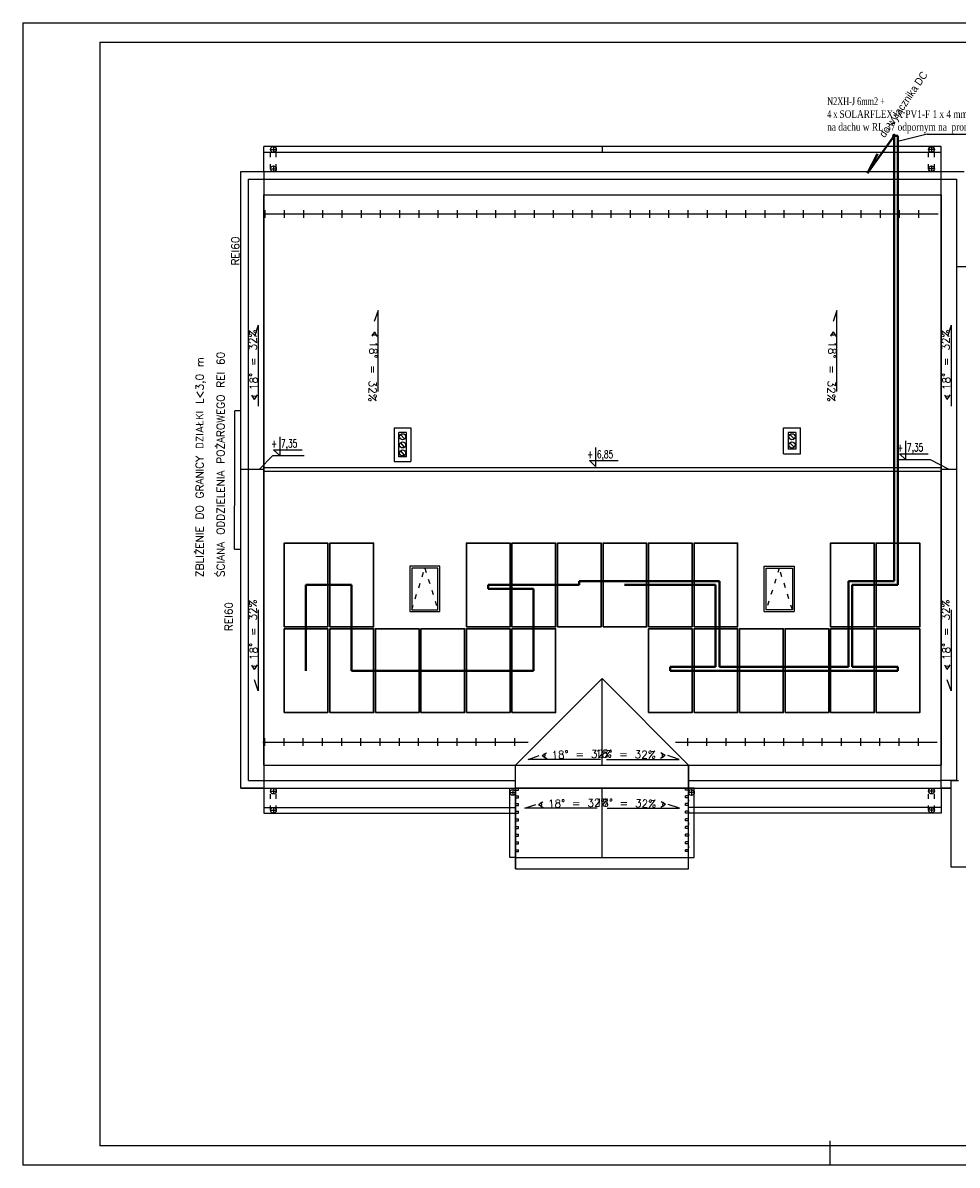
# Model space of a CAD drawing. Header units: inches. Extents: x 6268 to 12323, y 5221 to 42059.
# Tile 42 of 98: x 6268 to 8698, y 11381 to 14351. Entities that reach past the tile are written whole.
import ezdxf

# ---------------------------------------------------------------- set-up
doc = ezdxf.new("R2010")
doc.units = ezdxf.units.IN
doc.header["$MEASUREMENT"] = 0
doc.linetypes.add('ACAD_ISO03W100', pattern=[30, 12, -18])
doc.layers.add('1DE-schemat ideowy', color=1, linetype='Continuous', lineweight=40)
doc.layers.add('2DE_PLS_ODGROM', color=170, linetype='Continuous', lineweight=40)
doc.layers.add('CP_LINENORM', color=253, linetype='Continuous')
doc.styles.add('1_50', font='isocpeur.ttf', dxfattribs={"width": 0.9, "height": 12})
doc.styles.add('Romans', font='romans.shx', dxfattribs={"width": 0.7})
doc.styles.get("Standard").update_dxf_attribs({"font": 'txt.shx'})

msp = doc.modelspace()

# ---------------------------------------------------------------- hatches: boundary and pattern name
at = {"layer": '1DE-schemat ideowy'}
h = msp.add_hatch(color=256, dxfattribs=at)
h.dxf.hatch_style = 1
edge = h.paths.add_edge_path()
edge.add_arc((8534.324, 14057.094), 2.525, 0, 360)
h = msp.add_hatch(color=256, dxfattribs=at)
h.dxf.hatch_style = 1
edge = h.paths.add_edge_path()
edge.add_arc((8534.324, 14057.094), 2.525, 0, 360)
h = msp.add_hatch(color=256, dxfattribs=at)
h.dxf.hatch_style = 1
edge = h.paths.add_edge_path()
edge.add_arc((8534.324, 14057.094), 2.525, 0, 360)
h = msp.add_hatch(color=256, dxfattribs=at)
h.dxf.hatch_style = 1
edge = h.paths.add_edge_path()
edge.add_arc((8534.324, 14057.094), 2.525, 0, 360)
msp.add_hatch(color=256, dxfattribs=at).paths.add_polyline_path([(8491.368, 14009.873), (8497.784, 14005.34), (8465.403, 13959.507)])

# ---------------------------------------------------------------- linework, layer by layer
at = {"linetype": 'Continuous'}
for p, q in [((6468.073, 14300.604), (12118.073, 14300.604)), ((6468.073, 14300.604), (6468.073, 11430.604)), ((8656.77, 13025.812), (8656.77, 12865.812)), ((8368.073, 11380.604), (8368.073, 11443.726)), ((6468.073, 11431.604), (12118.073, 11431.604))]:
    msp.add_line(p, q, dxfattribs=at)
for p, q in [((8620.112, 14061.314), (8544.37, 14042.122)), ((8620.112, 14061.314), (9142.667, 14061.314)), ((8656.77, 14028.812), (6894.77, 14028.812)), ((6894.77, 14013.812), (6894.77, 14028.812)), ((6912.27, 14021.312), (6927.27, 14021.312)), ((6919.77, 14028.812), (6919.77, 14013.812)), ((7775.77, 14013.812), (7775.77, 14028.812)), ((8639.27, 14021.312), (8624.27, 14021.312)), ((8631.77, 14028.812), (8631.77, 14013.812)), ((8656.77, 14013.812), (8656.77, 14028.812)), ((8656.77, 14013.812), (6894.77, 14013.812)), ((6894.77, 13963.812), (6894.77, 14013.812)), ((8656.77, 13963.812), (8656.77, 14013.812)), ((6834.77, 12360.812), (6834.77, 13963.812)), ((6834.77, 13963.812), (7110.77, 13963.812)), ((6834.77, 13963.812), (8716.77, 13963.812)), ((6834.77, 13963.812), (6894.77, 13963.812)), ((6834.77, 12360.812), (6834.77, 13963.812)), ((6894.77, 13963.812), (6894.77, 12360.812)), ((6912.27, 13971.312), (6927.27, 13971.312)), ((6919.77, 13978.812), (6919.77, 13963.812)), ((8639.27, 13971.312), (8624.27, 13971.312)), ((8631.77, 13978.812), (8631.77, 13963.812)), ((8656.77, 12360.812), (8656.77, 13963.812)), ((8656.77, 13963.812), (8716.77, 13963.812)), ((6854.77, 13328.812), (6854.77, 13943.812)), ((6854.77, 13943.812), (8696.77, 13943.812)), ((8696.77, 13943.812), (8696.77, 13328.812)), ((6894.77, 13353.812), (6894.77, 13903.812)), ((6894.77, 13903.812), (8656.77, 13903.812)), ((6894.77, 13903.812), (6894.77, 13353.812)), ((8656.77, 13903.812), (8656.77, 13353.812)), ((8656.77, 13903.812), (8656.77, 13878.812)), ((6894.77, 13853.812), (8648.784, 13853.812)), ((6898.784, 13843.812), (6898.784, 13863.812)), ((6948.784, 13843.812), (6948.784, 13863.812)), ((6998.784, 13843.812), (6998.784, 13863.812)), ((7048.784, 13843.812), (7048.784, 13863.812)), ((7098.784, 13843.812), (7098.784, 13863.812)), ((7148.784, 13843.812), (7148.784, 13863.812)), ((7198.784, 13843.812), (7198.784, 13863.812)), ((7248.784, 13843.812), (7248.784, 13863.812)), ((7298.784, 13843.812), (7298.784, 13863.812)), ((7348.784, 13843.812), (7348.784, 13863.812)), ((7398.784, 13843.812), (7398.784, 13863.812)), ((7448.784, 13843.812), (7448.784, 13863.812)), ((7498.784, 13843.812), (7498.784, 13863.812)), ((7548.784, 13843.812), (7548.784, 13863.812)), ((7598.784, 13843.812), (7598.784, 13863.812)), ((7648.784, 13843.812), (7648.784, 13863.812)), ((7698.784, 13843.812), (7698.784, 13863.812)), ((7748.784, 13843.812), (7748.784, 13863.812)), ((7798.784, 13843.812), (7798.784, 13863.812)), ((7848.784, 13843.812), (7848.784, 13863.812)), ((7898.784, 13843.812), (7898.784, 13863.812)), ((7948.784, 13843.812), (7948.784, 13863.812)), ((7998.784, 13843.812), (7998.784, 13863.812)), ((8048.784, 13843.812), (8048.784, 13863.812)), ((8098.784, 13843.812), (8098.784, 13863.812)), ((8148.784, 13843.812), (8148.784, 13863.812)), ((8198.784, 13843.812), (8198.784, 13863.812)), ((8248.784, 13843.812), (8248.784, 13863.812)), ((8298.784, 13843.812), (8298.784, 13863.812)), ((8348.784, 13843.812), (8348.784, 13863.812)), ((8398.784, 13843.812), (8398.784, 13863.812)), ((8448.784, 13843.812), (8448.784, 13863.812)), ((8498.784, 13843.812), (8498.784, 13863.812)), ((8548.784, 13843.812), (8548.784, 13863.812)), ((8598.784, 13843.812), (8598.784, 13863.812)), ((8741.77, 13715.812), (8696.77, 13715.812)), ((8719.27, 13715.812), (8696.77, 13715.812)), ((8696.77, 13715.812), (8696.77, 12380.812)), ((7192.296, 13603.014), (7182.043, 13573.994)), ((7192.296, 13392.037), (7192.296, 13603.014)), ((8385.783, 13603.014), (8375.529, 13573.994)), ((8385.783, 13392.037), (8385.783, 13603.014)), ((6880.534, 13564.759), (6870.978, 13535.502)), ((6880.534, 13564.789), (6880.534, 13353.812)), ((7182.397, 13547.24), (7175.751, 13535.926)), ((7182.397, 13547.24), (7189.886, 13535.169)), ((8375.883, 13547.24), (8369.238, 13535.926)), ((8375.883, 13547.24), (8383.373, 13535.169)), ((8682.534, 13564.759), (8672.978, 13535.502)), ((8682.534, 13564.789), (8682.534, 13353.812)), ((6870.635, 13371.557), (6863.989, 13382.871)), ((6870.635, 13371.557), (6878.124, 13383.628)), ((8672.635, 13371.557), (8665.989, 13382.871)), ((8672.635, 13371.557), (8680.124, 13383.628)), ((6819.77, 13206.991), (6819.77, 13341.991)), ((6834.77, 13341.991), (6819.77, 13341.991)), ((6894.77, 13025.812), (6894.77, 13353.812)), ((8656.77, 13353.812), (8656.77, 13025.812)), ((6834.77, 13203.991), (6834.77, 13308.991)), ((6854.77, 13323.812), (6854.77, 13328.812)), ((6854.77, 12380.812), (6854.77, 13323.812)), ((8696.77, 13323.812), (8696.77, 12985.812)), ((7233.77, 13297.812), (7233.77, 13209.812)), ((7233.77, 13297.812), (7277.77, 13297.812)), ((7245.77, 13221.812), (7245.77, 13285.812)), ((7265.77, 13285.812), (7245.77, 13285.812)), ((7261.249, 13268.621), (7250.29, 13280.279)), ((7265.77, 13221.812), (7265.77, 13285.812)), ((7277.77, 13297.812), (7277.77, 13209.812)), ((8246.77, 13297.812), (8290.77, 13297.812)), ((8246.77, 13229.812), (8246.77, 13297.812)), ((8278.77, 13285.812), (8258.77, 13285.812)), ((8258.77, 13285.812), (8258.77, 13241.812)), ((8274.249, 13268.621), (8263.29, 13280.279)), ((8278.77, 13285.812), (8278.77, 13241.812)), ((8290.77, 13229.812), (8290.77, 13297.812)), ((7261.249, 13247.58), (7250.29, 13259.238)), ((8274.249, 13247.019), (8263.29, 13258.677)), ((6918.69, 13225.326), (6883.109, 13189.196)), ((6918.69, 13225.326), (6999.931, 13225.326)), ((7265.77, 13221.812), (7245.77, 13221.812)), ((7261.249, 13226.695), (7250.29, 13238.353)), ((8246.77, 13229.812), (8290.77, 13229.812)), ((8278.77, 13241.812), (8258.77, 13241.812)), ((6818.626, 12981.992), (6819.77, 13206.991)), ((6834.77, 13184.812), (6834.77, 13194.812)), ((6834.77, 13189.812), (6894.77, 13189.812)), ((6894.77, 13194.812), (8656.77, 13194.812)), ((7233.77, 13209.812), (7277.77, 13209.812)), ((8546.971, 13215.068), (8628.212, 13215.068)), ((8628.212, 13215.068), (8676.77, 13189.812)), ((8656.77, 13189.812), (8696.77, 13189.812)), ((6894.77, 13184.812), (8656.77, 13184.812)), ((6834.77, 13008.991), (6834.77, 13113.991)), ((6894.77, 12420.812), (6894.77, 13025.812)), ((6818.626, 12981.992), (6834.77, 12981.991)), ((8696.77, 12985.812), (8696.77, 12763.812)), ((7352.77, 12937.812), (7274.77, 12937.812)), ((7274.77, 12937.812), (7274.77, 12819.812)), ((7279.77, 12932.812), (7279.77, 12824.812)), ((7347.77, 12932.812), (7279.77, 12932.812)), ((7347.77, 12824.812), (7347.77, 12932.812)), ((7352.77, 12819.812), (7352.77, 12937.812)), ((8196.77, 12937.812), (8274.77, 12937.812)), ((8196.77, 12819.812), (8196.77, 12937.812)), ((8201.77, 12932.812), (8269.77, 12932.812)), ((8201.77, 12824.812), (8201.77, 12932.812)), ((8269.77, 12932.812), (8269.77, 12824.812)), ((8274.77, 12937.812), (8274.77, 12819.812)), ((8656.77, 12865.812), (8656.77, 12763.812)), ((6880.534, 12824.789), (6880.534, 12613.812)), ((7274.77, 12819.812), (7352.77, 12819.812)), ((7274.77, 12819.812), (7352.77, 12819.812)), ((7279.77, 12824.812), (7347.77, 12824.812)), ((8196.77, 12819.812), (8274.77, 12819.812)), ((8196.77, 12819.812), (8274.77, 12819.812)), ((8269.77, 12824.812), (8201.77, 12824.812)), ((8682.534, 12824.789), (8682.534, 12613.812)), ((8656.77, 12763.812), (8656.77, 12463.812)), ((8696.77, 12763.812), (8696.77, 12380.812)), ((6870.635, 12669.586), (6863.989, 12680.9)), ((6870.635, 12669.586), (6878.124, 12681.657)), ((8672.635, 12669.586), (8665.989, 12680.9)), ((8672.635, 12669.586), (8680.124, 12681.657)), ((6880.534, 12613.812), (6870.281, 12642.832)), ((7774.77, 12645.812), (7549.77, 12420.812)), ((7774.77, 12645.812), (7999.77, 12420.812)), ((7774.77, 12420.812), (7774.77, 12645.812)), ((8682.534, 12613.812), (8672.281, 12642.832)), ((6892.77, 12480.424), (7582.458, 12480.424)), ((6896.784, 12490.424), (6896.784, 12470.424)), ((6946.784, 12490.424), (6946.784, 12470.424)), ((6996.784, 12490.424), (6996.784, 12470.424)), ((7046.784, 12490.424), (7046.784, 12470.424)), ((7096.784, 12490.424), (7096.784, 12470.424)), ((7146.784, 12490.424), (7146.784, 12470.424)), ((7196.784, 12490.424), (7196.784, 12470.424)), ((7246.784, 12490.424), (7246.784, 12470.424)), ((7296.784, 12490.424), (7296.784, 12470.424)), ((7346.784, 12490.424), (7346.784, 12470.424)), ((7396.784, 12490.424), (7396.784, 12470.424)), ((7446.784, 12490.424), (7446.784, 12470.424)), ((7496.784, 12490.424), (7496.784, 12470.424)), ((7546.784, 12490.424), (7546.784, 12470.424)), ((7965.607, 12480.424), (8646.784, 12480.424)), ((7996.784, 12490.424), (7996.784, 12470.424)), ((8046.784, 12490.424), (8046.784, 12470.424)), ((8096.784, 12490.424), (8096.784, 12470.424)), ((8146.784, 12490.424), (8146.784, 12470.424)), ((8196.784, 12490.424), (8196.784, 12470.424)), ((8246.784, 12490.424), (8246.784, 12470.424)), ((8296.784, 12490.424), (8296.784, 12470.424)), ((8346.784, 12490.424), (8346.784, 12470.424)), ((8396.784, 12490.424), (8396.784, 12470.424)), ((8446.784, 12490.424), (8446.784, 12470.424)), ((8496.784, 12490.424), (8496.784, 12470.424)), ((8546.784, 12490.424), (8546.784, 12470.424)), ((8596.784, 12490.424), (8596.784, 12470.424)), ((7582.512, 12435.704), (7611.532, 12445.958)), ((7618.64, 12445.604), (7629.954, 12452.249)), ((7618.64, 12445.604), (7630.711, 12438.115)), ((7938.772, 12445.635), (7926.702, 12438.145)), ((7938.772, 12445.635), (7927.458, 12452.28)), ((7974.901, 12435.735), (7945.88, 12445.988)), ((8656.77, 12463.812), (8656.77, 12420.812)), ((6894.77, 12420.812), (8656.77, 12420.812)), ((7550.77, 12420.812), (7549.77, 12420.812)), ((7549.77, 12150.812), (7549.77, 12420.812)), ((7549.77, 12420.812), (7999.77, 12420.812)), ((7770.683, 12435.704), (7582.512, 12435.704)), ((7786.73, 12435.735), (7974.901, 12435.735)), ((7999.77, 12150.812), (7999.77, 12420.812)), ((7999.77, 12420.812), (7999.77, 12360.812)), ((8656.77, 12420.812), (8656.77, 12420.812)), ((6834.77, 12360.812), (8681.77, 12360.812)), ((6894.77, 12360.812), (6834.77, 12360.812)), ((6854.77, 12380.812), (7549.77, 12380.812)), ((6894.77, 12360.812), (6894.77, 12310.812)), ((6919.77, 12360.812), (6919.77, 12345.812)), ((7534.77, 12180.812), (7534.77, 12360.812)), ((7534.77, 12360.812), (7549.77, 12360.812)), ((7542.27, 12356.975), (7542.27, 12341.975)), ((7549.77, 12360.812), (7549.77, 12150.812)), ((7999.77, 12360.812), (7549.77, 12360.812)), ((7549.77, 12355.812), (7557.77, 12355.812)), ((7557.77, 12355.812), (7557.77, 12360.812)), ((7774.77, 12180.812), (7774.77, 12360.812)), ((7991.77, 12355.812), (7991.77, 12360.812)), ((7991.77, 12360.812), (7999.77, 12360.812)), ((7999.77, 12355.812), (7991.77, 12355.812)), ((7999.77, 12380.812), (8656.77, 12380.812)), ((7999.77, 12150.812), (7999.77, 12360.812)), ((7999.77, 12360.812), (7999.77, 12355.812)), ((8014.77, 12360.812), (7999.77, 12360.812)), ((8007.27, 12356.975), (8007.27, 12341.975)), ((8014.77, 12180.812), (8014.77, 12360.812)), ((8631.77, 12360.812), (8631.77, 12345.812)), ((8696.77, 12380.812), (8656.77, 12380.812)), ((8681.77, 12360.812), (8656.77, 12360.812)), ((8656.77, 12360.812), (8656.77, 12310.812)), ((8681.77, 12380.812), (8681.77, 12155.812)), ((8681.77, 12380.812), (8701.77, 12380.812)), ((8696.77, 12380.812), (8681.77, 12380.812)), ((8681.77, 12380.812), (8681.77, 12360.812)), ((8681.77, 12360.812), (8681.77, 12155.812)), ((8696.77, 12380.812), (8701.77, 12380.812)), ((6912.27, 12353.312), (6927.27, 12353.312)), ((7534.77, 12349.475), (7549.77, 12349.475)), ((7549.77, 12340.812), (7557.77, 12340.812)), ((7549.77, 12335.812), (7557.77, 12335.812)), ((7557.77, 12335.812), (7557.77, 12340.812)), ((7999.77, 12340.812), (7991.77, 12340.812)), ((7991.77, 12335.812), (7991.77, 12340.812)), ((7999.77, 12335.812), (7991.77, 12335.812)), ((8014.77, 12349.475), (7999.77, 12349.475)), ((7999.77, 12330.812), (7999.77, 12325.812)), ((8639.27, 12353.312), (8624.27, 12353.312)), ((6894.77, 12310.812), (7549.77, 12310.812)), ((6894.77, 12310.812), (6894.77, 12295.812)), ((6894.77, 12295.812), (7549.77, 12295.812)), ((6912.27, 12303.312), (6927.27, 12303.312)), ((6919.77, 12310.812), (6919.77, 12295.812)), ((7549.77, 12320.812), (7557.77, 12320.812)), ((7549.77, 12315.812), (7557.77, 12315.812)), ((7549.77, 12300.812), (7557.77, 12300.812)), ((7549.77, 12295.812), (7557.77, 12295.812)), ((7557.77, 12315.812), (7557.77, 12320.812)), ((7557.77, 12295.812), (7557.77, 12300.812)), ((7573.516, 12308.483), (7602.537, 12318.737)), ((7761.687, 12308.483), (7573.516, 12308.483)), ((7609.645, 12318.383), (7620.959, 12325.029)), ((7609.645, 12318.383), (7621.715, 12310.894)), ((7787.852, 12308.483), (7976.023, 12308.483)), ((7939.894, 12318.383), (7927.824, 12310.894)), ((7939.894, 12318.383), (7928.581, 12325.029)), ((7976.023, 12308.483), (7947.002, 12318.737)), ((7999.77, 12320.812), (7991.77, 12320.812)), ((7991.77, 12315.812), (7991.77, 12320.812)), ((7999.77, 12315.812), (7991.77, 12315.812)), ((7999.77, 12300.812), (7991.77, 12300.812)), ((7991.77, 12295.812), (7991.77, 12300.812)), ((7999.77, 12295.812), (7991.77, 12295.812)), ((8656.77, 12310.812), (7999.77, 12310.812)), ((7999.77, 12300.812), (7999.77, 12295.812)), ((8656.77, 12295.812), (7999.77, 12295.812)), ((8639.27, 12303.312), (8624.27, 12303.312)), ((8631.77, 12310.812), (8631.77, 12295.812)), ((8656.77, 12310.812), (8656.77, 12295.812)), ((7549.77, 12280.812), (7557.77, 12280.812)), ((7549.77, 12275.812), (7557.77, 12275.812)), ((7557.77, 12275.812), (7557.77, 12280.812)), ((7999.77, 12280.812), (7991.77, 12280.812)), ((7991.77, 12275.812), (7991.77, 12280.812)), ((7999.77, 12275.812), (7991.77, 12275.812)), ((7999.77, 12270.812), (7999.77, 12265.812)), ((7549.77, 12260.812), (7557.77, 12260.812)), ((7549.77, 12255.812), (7557.77, 12255.812)), ((7549.77, 12240.812), (7557.77, 12240.812)), ((7557.77, 12255.812), (7557.77, 12260.812)), ((7557.77, 12235.812), (7557.77, 12240.812)), ((7999.77, 12260.812), (7991.77, 12260.812)), ((7991.77, 12255.812), (7991.77, 12260.812)), ((7999.77, 12255.812), (7991.77, 12255.812)), ((7999.77, 12240.812), (7991.77, 12240.812)), ((7991.77, 12235.812), (7991.77, 12240.812)), ((7999.77, 12240.812), (7999.77, 12235.812)), ((7549.77, 12235.812), (7557.77, 12235.812)), ((7549.77, 12220.812), (7557.77, 12220.812)), ((7549.77, 12215.812), (7557.77, 12215.812)), ((7557.77, 12215.812), (7557.77, 12220.812)), ((7999.77, 12235.812), (7991.77, 12235.812)), ((7999.77, 12220.812), (7991.77, 12220.812)), ((7991.77, 12215.812), (7991.77, 12220.812)), ((7999.77, 12215.812), (7991.77, 12215.812)), ((7999.77, 12210.812), (7999.77, 12205.812)), ((7549.77, 12180.812), (7534.77, 12180.812)), ((7549.77, 12200.812), (7557.77, 12200.812)), ((7549.77, 12195.812), (7557.77, 12195.812)), ((7549.77, 12180.812), (7639.77, 12180.812)), ((7549.77, 12180.812), (7999.77, 12180.812)), ((7557.77, 12195.812), (7557.77, 12200.812)), ((7909.77, 12180.812), (7999.77, 12180.812)), ((7999.77, 12200.812), (7991.77, 12200.812)), ((7991.77, 12195.812), (7991.77, 12200.812)), ((7999.77, 12195.812), (7991.77, 12195.812)), ((7999.77, 12180.812), (8014.77, 12180.812)), ((7549.77, 12150.812), (7639.77, 12150.812)), ((7549.77, 12150.812), (7639.77, 12150.812)), ((7549.77, 12150.812), (7999.77, 12150.812)), ((7909.77, 12150.812), (7999.77, 12150.812)), ((8681.77, 12155.812), (10565.77, 12155.812)), ((8681.77, 12155.812), (10565.77, 12155.812)), ((8681.77, 12155.812), (8741.77, 12155.812))]:
    msp.add_line(p, q)
at = {"linetype": 'ACAD_ISO03W100'}
for p, q in [((6912.27, 13971.312), (6912.27, 14021.312)), ((6927.27, 13971.312), (6927.27, 14021.312)), ((8624.27, 13971.312), (8624.27, 14021.312)), ((8639.27, 13971.312), (8639.27, 14021.312)), ((7279.77, 12824.812), (7313.77, 12932.812)), ((7313.77, 12932.812), (7347.77, 12824.812)), ((8235.77, 12932.812), (8201.77, 12824.812)), ((8269.77, 12824.812), (8235.77, 12932.812)), ((6912.27, 12303.312), (6912.27, 12353.312)), ((6927.27, 12303.312), (6927.27, 12353.312)), ((8624.27, 12303.312), (8624.27, 12353.312)), ((8639.27, 12303.312), (8639.27, 12353.312)), ((7639.77, 12180.812), (7909.77, 12180.812)), ((7639.77, 12150.812), (7909.77, 12150.812))]:
    msp.add_line(p, q, dxfattribs=at)
for points in [[(6936.208, 13274.323), (6936.208, 13225.326), (6920.144, 13240.359), (6995.015, 13240.359)], [(6936.208, 13274.323), (6936.208, 13225.326), (6920.144, 13240.359), (6995.015, 13240.359)], [(7758.038, 13246.344), (7758.038, 13197.347), (7741.975, 13212.381), (7816.846, 13212.381)], [(7758.038, 13246.344), (7758.038, 13197.347), (7741.975, 13212.381), (7816.846, 13212.381)], [(8564.488, 13264.065), (8564.488, 13215.068), (8548.425, 13230.101), (8623.296, 13230.101)], [(8564.488, 13264.065), (8564.488, 13215.068), (8548.425, 13230.101), (8623.296, 13230.101)]]:
    msp.add_lwpolyline(points)
for centre, radius in [((6919.77, 14021.312), 7.5), ((8631.77, 14021.312), 7.5), ((6919.77, 13971.312), 7.5), ((8631.77, 13971.312), 7.5), ((7255.77, 13274.45), 8), ((8268.77, 13274.45), 8), ((7255.77, 13253.409), 8), ((8268.77, 13252.848), 8), ((7255.77, 13232.524), 8), ((6919.77, 12353.312), 7.5), ((7542.27, 12349.475), 7.5), ((8007.27, 12349.475), 7.5), ((8631.77, 12353.312), 7.5), ((6919.77, 12303.312), 7.5), ((8631.77, 12303.312), 7.5)]:
    msp.add_circle(centre, radius)
for centre, start, end in [((7182.397, 13547.24), 225, 315), ((8375.883, 13547.24), 225, 315), ((6870.635, 13371.557), 44.999995, 135.000005), ((8672.635, 13371.557), 44.999995, 135.000005), ((6870.635, 12669.586), 44.999995, 135.000005), ((8672.635, 12669.586), 44.999995, 135.000005), ((7618.64, 12445.604), 315, 45), ((7938.772, 12445.635), 134.999986, 225.000014), ((7609.645, 12318.383), 315, 45), ((7939.894, 12318.383), 134.99999, 225.00001)]:
    msp.add_arc(centre, 8.05, start, end)
at = {"layer": '1DE-schemat ideowy'}
for p, q in [((8465.403, 13959.507), (8534.37, 14057.122)), ((8534.37, 12899.101), (8534.37, 14057.122)), ((8534.37, 14057.122), (8544.37, 14057.122)), ((8544.37, 12889.101), (8544.37, 14057.122)), ((8465.403, 13959.507), (8491.368, 14009.873)), ((7715.002, 12889.101), (7715.002, 12899.101)), ((7715.002, 12899.101), (8080.202, 12899.101)), ((8080.202, 12899.101), (8080.202, 12676.101)), ((8415.402, 12676.101), (8415.402, 12899.101)), ((8415.402, 12899.101), (8534.37, 12899.101)), ((7004.602, 12666.101), (7004.602, 12889.101)), ((7004.602, 12889.101), (7123.002, 12889.101)), ((7123.002, 12889.101), (7123.002, 12666.101)), ((7478.202, 12879.101), (7478.202, 12889.101)), ((7478.202, 12889.101), (7715.002, 12889.101)), ((7596.602, 12879.101), (7478.202, 12879.101)), ((7596.602, 12666.101), (7596.602, 12879.101)), ((7833.402, 12889.101), (8070.202, 12889.101)), ((8070.202, 12889.101), (8070.202, 12676.101)), ((8425.402, 12676.101), (8425.402, 12889.101)), ((8425.402, 12889.101), (8544.37, 12889.101)), ((7123.002, 12666.101), (7596.602, 12666.101)), ((8070.202, 12676.101), (7951.802, 12676.101)), ((7951.802, 12676.101), (7951.802, 12666.101)), ((7951.802, 12666.101), (8544.37, 12666.101)), ((8080.202, 12676.101), (8415.402, 12676.101)), ((8544.37, 12676.101), (8425.402, 12676.101)), ((8544.37, 12666.101), (8544.37, 12676.101))]:
    msp.add_line(p, q, dxfattribs=at)
msp.add_circle((8534.324, 14057.094), 2.525, dxfattribs=at)
msp.add_circle((8534.324, 14057.094), 2.525, dxfattribs=at)
msp.add_circle((8534.324, 14057.094), 2.525, dxfattribs=at)
msp.add_circle((8534.324, 14057.094), 2.525, dxfattribs=at)
at = {"layer": '2DE_PLS_ODGROM', "lineweight": 30}
for points in [[(6947.902, 12780.101), (7061.302, 12780.101), (7061.302, 12998.101), (6947.902, 12998.101)], [(7066.87, 12780.101), (7180.27, 12780.101), (7180.27, 12998.101), (7066.87, 12998.101)], [(7422.07, 12780.101), (7535.47, 12780.101), (7535.47, 12998.101), (7422.07, 12998.101)], [(7540.47, 12780.101), (7653.87, 12780.101), (7653.87, 12998.101), (7540.47, 12998.101)], [(7658.87, 12780.101), (7772.27, 12780.101), (7772.27, 12998.101), (7658.87, 12998.101)], [(7777.27, 12780.101), (7890.67, 12780.101), (7890.67, 12998.101), (7777.27, 12998.101)], [(7895.67, 12780.101), (8009.07, 12780.101), (8009.07, 12998.101), (7895.67, 12998.101)], [(8014.07, 12780.101), (8127.47, 12780.101), (8127.47, 12998.101), (8014.07, 12998.101)], [(8369.27, 12780.101), (8482.67, 12780.101), (8482.67, 12998.101), (8369.27, 12998.101)], [(8487.67, 12780.101), (8601.07, 12780.101), (8601.07, 12998.101), (8487.67, 12998.101)], [(6947.902, 12557.101), (7061.302, 12557.101), (7061.302, 12775.101), (6947.902, 12775.101)], [(7066.87, 12557.101), (7180.27, 12557.101), (7180.27, 12775.101), (7066.87, 12775.101)], [(7185.27, 12557.101), (7298.67, 12557.101), (7298.67, 12775.101), (7185.27, 12775.101)], [(7303.67, 12557.101), (7417.07, 12557.101), (7417.07, 12775.101), (7303.67, 12775.101)], [(7422.07, 12557.101), (7535.47, 12557.101), (7535.47, 12775.101), (7422.07, 12775.101)], [(7540.47, 12557.101), (7653.87, 12557.101), (7653.87, 12775.101), (7540.47, 12775.101)], [(7895.67, 12557.101), (8009.07, 12557.101), (8009.07, 12775.101), (7895.67, 12775.101)], [(8014.07, 12557.101), (8127.47, 12557.101), (8127.47, 12775.101), (8014.07, 12775.101)], [(8132.47, 12557.101), (8245.87, 12557.101), (8245.87, 12775.101), (8132.47, 12775.101)], [(8250.87, 12557.101), (8364.27, 12557.101), (8364.27, 12775.101), (8250.87, 12775.101)], [(8369.27, 12557.101), (8482.67, 12557.101), (8482.67, 12775.101), (8369.27, 12775.101)], [(8487.67, 12557.101), (8601.07, 12557.101), (8601.07, 12775.101), (8487.67, 12775.101)]]:
    msp.add_lwpolyline(points, close=True, dxfattribs=at)
at = {"layer": 'CP_LINENORM', "linetype": 'Continuous'}
for p, q in [((6268.073, 14350.604), (12168.073, 14350.604)), ((6268.073, 14350.604), (6268.073, 11380.604)), ((6268.073, 11381.604), (12168.073, 11381.604))]:
    msp.add_line(p, q, dxfattribs=at)

# ---------------------------------------------------------------- texts
at = {"insert": (8624.149, 14110.122), "char_height": 20, "attachment_point": 5, "style": 'Romans'}
msp.add_mtext('\\pxql;{\\fTimes New Roman|b0|i0|c238|p18;N2XH-J 6mm2 +\\P4 x \\W0.8;SOLARFLEX-X PV1-F 1 x 4 mm2\\Pna dachu w RL 37 odpornym na  promieniowanie UV }', dxfattribs=at)
at = {"char_height": 20}
for s, width, heights, insert, attachment_point, rotation in [('REI60', 37.21157, [-20], (6810.882, 13719.465), 1, 90), ('18%%D = 32%', 202.64367, [-20], (6858.724, 13395.777), 1, 91.118229), ('18%%D = 32%', 202.64367, [-20], (7170.486, 13523.021), 7, 268.881771), ('18%%D = 32%', 202.64367, [-20], (8363.973, 13523.021), 7, 268.881771), ('18%%D = 32%', 202.64367, [-20], (8660.724, 13395.777), 1, 91.118229), ('ŚCIANA ODDZIELENIA POŻAROWEGO REI 60', 745.83125, [-26.667], (6772.475, 12909.728), 1, 90), ('ZBLIŻENIE DO GRANICY DZIAŁKI L<3,0 m', 745.83125, [-30], (6718.002, 12909.728), 1, 90), ('REI60', 37.21157, [-20], (6793.62, 12769.253), 1, 90), ('18%%D = 32%', 202.64367, [-20], (6858.724, 12693.806), 1, 91.118229), ('18%%D = 32%', 202.64367, [-20], (8660.724, 12693.806), 1, 91.118229), ('18%%D = 32%', 202.64367, [-20], (7642.86, 12457.514), 1, 1.118229), ('18%%D = 32%', 202.64367, [-20], (7914.553, 12457.545), 3, 358.881771), ('18%%D = 32%', 202.64367, [-20], (7633.864, 12330.293), 1, 1.118229), ('18%%D = 32%', 202.64367, [-20], (7915.675, 12330.293), 3, 358.881771)]:
    msp.add_mtext_dynamic_manual_height_columns(s, width=width, gutter_width=12.5, heights=heights, dxfattribs=dict(at, insert=insert, attachment_point=attachment_point, rotation=rotation))
at = {"char_height": 20.25, "width": 420.63828, "attachment_point": 1, "rotation": 359.999998, "style": 'Romans'}
for s, insert in [('\\A1;+ 7,35', (6914.021, 13267.018)), ('\\A1;+ 7,35', (8542.302, 13256.76)), ('\\A1;+ 6,85', (7735.852, 13239.039))]:
    msp.add_mtext(s, dxfattribs=dict(at, insert=insert))
at = {"layer": '1DE-schemat ideowy', "insert": (8560.617, 14136.839), "char_height": 20, "attachment_point": 5, "rotation": 55.694598, "style": '1_50'}
msp.add_mtext('{\\fArial|b0|i0|c238|p34;do wyłącznika DC', dxfattribs=at)

doc.saveas('drawing.dxf')
